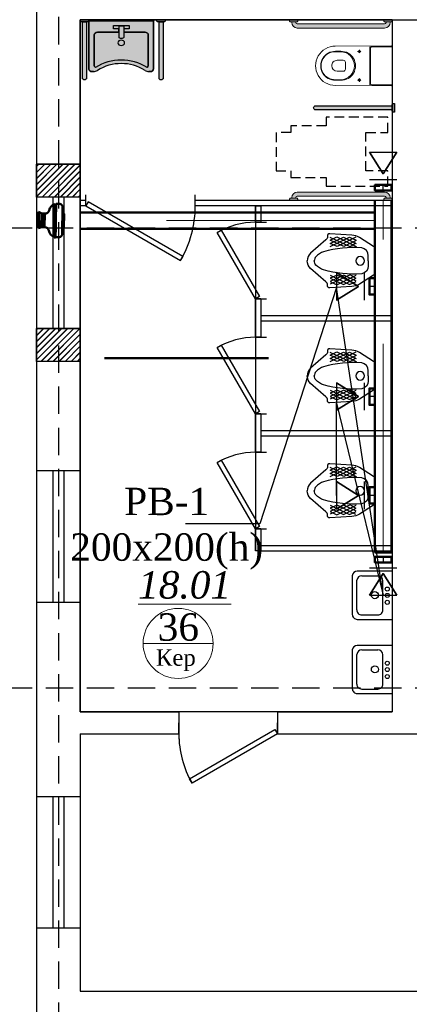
# Model space of a CAD drawing. Header units: inches. Extents: x 8001 to 766003, y -84601 to 563258.
# Tile 18 of 169: x 195033 to 198592, y 115560 to 124550. Entities that reach past the tile are written whole.
import ezdxf
from ezdxf import colors
from ezdxf.entities.mleader import LeaderData, LeaderLine
from ezdxf.math import Vec2, Vec3

# ---------------------------------------------------------------- set-up
doc = ezdxf.new("R2010")
doc.units = ezdxf.units.IN
doc.header["$MEASUREMENT"] = 0
for name, pattern in [('( Hidden )', [0.375, 0.25, -0.125]), ('ACAD_ISO04W100', [30, 24, -3, 0, -3]), ('HIDDEN', [9.524999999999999, 6.35, -3.175]), ('One Roomed$0$CENTER2', [1.125, 0.75, -0.125, 0.125, -0.125]), ('штриховая', [19.049999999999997, 12.7, -6.349999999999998])]:
    doc.linetypes.add(name, pattern=pattern)
for name, color, linetype, lineweight in [('.', 7, 'Continuous', 15), ('_0', 7, 'Continuous', 15), ('Text 1', 172, 'Continuous', 25), ('раз.вну', 250, 'Continuous', 20), ('Сантехника', 5, 'Continuous', 13), ('СТЕНЫ', 7, 'Continuous', 40)]:
    doc.layers.add(name, color=color, linetype=linetype, lineweight=lineweight)
doc.layers.add('Oborudovan', color=7, linetype='Continuous', lineweight=50, true_color=0x73109e)
doc.layers.add('Vozduhovod', color=7, linetype='Continuous', lineweight=50, true_color=0x168d87)
for name, color, linetype in [('SANTEH', 30, 'Continuous'), ('santex', 152, 'Continuous'), ('Аксонометрия', 7, 'Continuous'), ('АСО-сантехника', 22, 'Continuous'), ('Вытяжная', 5, 'Continuous'), ('Осевая линия', 7, 'ACAD_ISO04W100'), ('сан.техника', 146, 'Continuous')]:
    doc.layers.add(name, color=color, linetype=linetype)
doc.styles.add('TIEMS', font='times.ttf')
doc.styles.add('TIMES NEW', font='times.ttf')
pattern_1 = [(45, (0, 0), (-27.57716446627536, 27.57716446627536), []), (45, (2, 0), (-27.57716446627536, 27.57716446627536), [])]

# ---------------------------------------------------------------- blocks, each defined once
blk = doc.blocks.new('*U283')
at = {"color": 5}
for p, q in [((-36, 8.881784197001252e-16), (-36, 3.999999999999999)), ((0, 0), (0, 3.999999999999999))]:
    blk.add_line(p, q, dxfattribs=at)
blk.add_lwpolyline([(0, 8.881784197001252e-16), (-31.1769145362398, -17.99999999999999), (-32.05191453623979, -16.48445554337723), (-0.875, 1.515544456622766)], close=True, dxfattribs=at)
blk.add_arc((0, 0), 36, 180, 209.9999999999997, dxfattribs=at)
blk = doc.blocks.new('ffffffffffffffffdddddfffx')
at = {"layer": '.'}
h = blk.add_hatch(dxfattribs=at)
h.set_pattern_fill('JIS_LC_8', color=32, scale=5)
h.set_pattern_definition(pattern_1)
h.paths.add_polyline_path([(2132516.529162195, 2055206.57200169), (2132916.529162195, 2055206.57200169), (2132916.529162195, 2054906.57200169), (2132516.529162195, 2054906.57200169)])
h = blk.add_hatch(dxfattribs=at)
h.set_pattern_fill('JIS_LC_8', color=32, scale=5)
h.set_pattern_definition(pattern_1)
h.paths.add_polyline_path([(2132516.529162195, 2053706.57200169), (2132916.529162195, 2053706.57200169), (2132916.529162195, 2053406.57200169), (2132516.529162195, 2053406.57200169)])
for p, q in [((2132916.529162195, 2055206.57200169), (2132516.529162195, 2055206.57200169)), ((2132916.529162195, 2054906.57200169), (2132516.529162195, 2054906.57200169)), ((2132916.529162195, 2053706.57200169), (2132516.529162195, 2053706.57200169)), ((2132916.529162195, 2053406.57200169), (2132516.529162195, 2053406.57200169))]:
    blk.add_line(p, q)
at = {"color": 5}
for p, q in [((2132666.529162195, 2054906.57200169), (2132666.529162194, 2053706.57200169)), ((2132766.529162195, 2054906.57200169), (2132766.529162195, 2053706.57200169))]:
    blk.add_line(p, q, dxfattribs=at)
at = {"color": 0}
for points in [[(2132516.529162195, 2055206.57200169), (2132916.529162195, 2055206.57200169), (2132916.529162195, 2054906.57200169), (2132516.529162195, 2054906.57200169)], [(2132516.529162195, 2053706.57200169), (2132916.529162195, 2053706.57200169), (2132916.529162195, 2053406.57200169), (2132516.529162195, 2053406.57200169)]]:
    blk.add_lwpolyline(points, close=True, dxfattribs=at)
blk = doc.blocks.new('*U297')
at = {"color": 5}
for p, q in [((0, 0), (-1.434995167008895e-16, -3.999999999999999)), ((28, 1.184237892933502e-16), (28, -3.999999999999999))]:
    blk.add_line(p, q, dxfattribs=at)
blk.add_lwpolyline([(-1.434995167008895e-16, -4.738375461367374e-16), (24.24871130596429, 14), (25.12371130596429, 12.48445554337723), (0.8749999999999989, -1.515544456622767)], close=True, dxfattribs=at)
blk.add_arc((0, 0), 28, 0, 29.99999999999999, dxfattribs=at)
blk = doc.blocks.new('*U298')
at = {"color": 5}
for p, q in [((0, 0), (-1.434995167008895e-16, -3.999999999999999)), ((28, 1.184237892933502e-16), (28, -3.999999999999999))]:
    blk.add_line(p, q, dxfattribs=at)
blk.add_lwpolyline([(-1.434995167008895e-16, -4.738375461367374e-16), (24.24871130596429, 14), (25.12371130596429, 12.48445554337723), (0.8749999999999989, -1.515544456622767)], close=True, dxfattribs=at)
blk.add_arc((0, 0), 28, 0, 29.99999999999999, dxfattribs=at)
blk = doc.blocks.new('*U299')
at = {"color": 5}
for p, q in [((0, 0), (0, -3.999999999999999)), ((-40, -5.921189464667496e-16), (-40, -4))]:
    blk.add_line(p, q, dxfattribs=at)
blk.add_lwpolyline([(0, -4.738375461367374e-16), (-34.64101615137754, 20), (-35.51601615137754, 18.48445554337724), (-0.875, -1.515544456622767)], close=True, dxfattribs=at)
blk.add_arc((0, 0), 40, 150, 180, dxfattribs=at)
blk = doc.blocks.new('fghgf')
at = {"layer": 'сан.техника', "color": 0, "lineweight": 25}
for p, q in [((1052278.910882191, -1094001.955807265), (1052102.939203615, -1094088.496655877)), ((1052162.102095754, -1094004.992324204), (1052102.939203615, -1094030.802756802)), ((1052216.713999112, -1094004.992324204), (1052102.939203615, -1094062.686231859)), ((1052102.939203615, -1094033.839273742), (1052213.680003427, -1094090.014918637)), ((1052105.9731993, -1094004.992324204), (1052275.876891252, -1094090.014918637)), ((1052105.9731993, -1094059.649706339), (1052157.551106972, -1094091.533181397)), ((1052157.551106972, -1094091.533181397), (1052339.590772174, -1094006.510586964)), ((1052338.073774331, -1094088.496655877), (1052162.102095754, -1094004.992324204)), ((1052213.680003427, -1094090.014918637), (1052338.073774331, -1094032.321019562)), ((1052338.073774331, -1094061.1679691), (1052216.713999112, -1094004.992324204)), ((1052275.876891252, -1094090.014918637), (1052338.073774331, -1094061.1679691)), ((1052339.590772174, -1094032.321019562), (1052278.910882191, -1094001.955807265)), ((1052102.939203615, -1094407.331397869), (1052213.680003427, -1094351.155752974)), ((1052278.910882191, -1094439.214864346), (1052102.939203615, -1094352.674015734)), ((1052105.9731993, -1094381.520965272), (1052157.551106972, -1094349.637490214)), ((1052105.9731993, -1094436.178347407), (1052275.876891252, -1094351.155752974)), ((1052157.551106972, -1094349.637490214), (1052339.590772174, -1094434.660084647)), ((1052338.073774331, -1094352.674015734), (1052162.102095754, -1094436.178347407)), ((1052213.680003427, -1094351.155752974), (1052338.073774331, -1094408.849652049)), ((1052275.876891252, -1094351.155752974), (1052338.073774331, -1094380.002702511)), ((1052216.713999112, -1094436.178347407), (1052102.939203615, -1094378.484439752)), ((1052162.102095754, -1094436.178347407), (1052102.939203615, -1094410.367914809)), ((1052338.073774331, -1094380.002702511), (1052216.713999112, -1094436.178347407)), ((1052339.590772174, -1094408.849652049), (1052278.910882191, -1094439.214864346))]:
    blk.add_line(p, q, dxfattribs=at)
for points in [[(1051931.518518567, -1094220.585335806), (1051931.518518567, -1094110.405764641, -0.2587507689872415), (1051943.664491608, -1094088.506745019), (1052072.599260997, -1094008.028849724, -0.1319240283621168), (1052142.38113329, -1093986.773196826), (1052342.624767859, -1093973.108849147, -0.4931859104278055), (1052365.37972601, -1093998.919281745, 0.3290875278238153), (1052379.032701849, -1094027.766231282), (1052518.596446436, -1094150.745343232, -0.2216688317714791), (1052549.133976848, -1094220.585335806, -0.08890636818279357)], [(1051992.198408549, -1094220.585335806), (1051992.198408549, -1094173.519250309, -0.3548112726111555), (1052051.361300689, -1094100.642740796, -0.08551412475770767), (1052400.270662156, -1094138.599258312, -0.1429113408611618), (1052470.05253445, -1094182.628818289, -0.1797639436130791), (1052484.70001678, -1094220.585335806, -0.4439485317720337)], [(1051931.518518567, -1094220.585335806), (1051931.518518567, -1094330.76490697, 0.2587507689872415), (1051943.664491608, -1094352.663926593), (1052072.599260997, -1094433.141821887, 0.1319240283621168), (1052142.38113329, -1094454.397474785), (1052342.624767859, -1094468.061822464, 0.4931859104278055), (1052365.37972601, -1094442.251389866, -0.3290875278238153), (1052379.032701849, -1094413.404440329), (1052518.596446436, -1094290.425328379, 0.2216688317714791), (1052549.133976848, -1094220.585335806, 0.08890636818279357)], [(1051992.198408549, -1094220.585335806), (1051992.198408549, -1094267.651421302, 0.3548112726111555), (1052051.361300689, -1094340.527930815, 0.08551412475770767), (1052400.270662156, -1094302.571413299, 0.1429113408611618), (1052470.05253445, -1094258.541853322, 0.1797639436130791), (1052484.70001678, -1094220.585335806, 0.4439485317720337)]]:
    blk.add_lwpolyline(points, format="xyb", dxfattribs=at)
blk.add_circle((1052065.014276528, -1094220.585335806), 39.03259394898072, dxfattribs=at)
blk = doc.blocks.new('21')
at = {"layer": '.', "lineweight": 30, "transparency": 33554687}
h = blk.add_hatch(color=1, dxfattribs=at)
h.dxf.hatch_style = 1
h.set_gradient(color1=(255, 255, 255), one_color=1, tint=1)
h.paths.add_polyline_path([(3499544.730136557, -1424689.234497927), (3499557.430136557, -1424689.234497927), (3499557.430136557, -1424613.034497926), (3499544.730136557, -1424613.034497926), (3499538.380136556, -1424619.384497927), (3499538.380136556, -1424682.884497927)])
edge = h.paths.add_edge_path()
edge.add_line((3499538.380136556, -1424670.181612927), (3499538.380136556, -1424632.087382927))
edge.add_line((3499538.380136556, -1424632.087382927), (3499026.380136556, -1424632.087382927))
edge.add_arc((3499026.380136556, -1424651.134497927), 19.04711499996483, 89.99999999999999, 270)
edge.add_line((3499026.380136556, -1424670.181612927), (3499538.380136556, -1424670.181612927))
blk.add_lwpolyline([(3499538.380136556, -1424670.181612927), (3499538.380136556, -1424632.087382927), (3499026.380136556, -1424632.087382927, 1), (3499026.380136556, -1424670.181612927)], format="xyb", close=True)
blk.add_lwpolyline([(3499544.730136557, -1424689.234497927), (3499557.430136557, -1424689.234497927), (3499557.430136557, -1424613.034497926), (3499544.730136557, -1424613.034497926), (3499538.380136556, -1424619.384497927), (3499538.380136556, -1424682.884497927)], close=True)
at = {"layer": '_0', "color": 0, "lineweight": 25}
for points in [[(3499026.380136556, -1424670.181612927), (3499538.380136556, -1424670.181612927), (3499538.380136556, -1424632.087382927), (3499026.380136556, -1424632.087382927)], [(3499557.430136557, -1424613.034497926), (3499544.730136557, -1424613.034497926), (3499538.380136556, -1424619.384497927), (3499538.380136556, -1424682.884497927), (3499544.730136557, -1424689.234497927), (3499557.430136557, -1424689.234497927)], [(3499557.430136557, -1424613.034497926), (3499557.430136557, -1424689.234497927)]]:
    blk.add_lwpolyline(points, dxfattribs=at)
blk.add_lwpolyline([(3499538.380136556, -1424632.087382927), (3499538.380136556, -1424670.181612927)], close=True, dxfattribs=at)
blk.add_arc((3499026.380136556, -1424651.134497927), 19.04711499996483, 90, 270, dxfattribs=at)
blk = doc.blocks.new('Rac7')
at = {"layer": '.', "lineweight": 30, "transparency": 33554687}
h = blk.add_hatch(color=1, dxfattribs=at)
h.dxf.hatch_style = 1
h.set_gradient(color1=(255, 255, 255), one_color=1, tint=1)
edge = h.paths.add_edge_path()
edge.add_line((-38988.30350479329, -23808.42117611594), (-38999.94733869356, -23808.42117611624))
edge.add_arc((-38999.94733869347, -23868.42117611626), 60.00000000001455, 90.00000000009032, 122.2280471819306)
edge.add_arc((-39230.96035782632, -23501.9766628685), 373.1842521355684, 237.7719528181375, 302.22804718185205, ccw=False)
edge.add_arc((-39461.97337695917, -23868.42117611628), 60.00000000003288, 57.77195281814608, 89.99999999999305)
edge.add_line((-39461.97337695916, -23808.42117611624), (-39473.61721086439, -23808.42117611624))
edge.add_ellipse((-39473.61721085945, -23829.60549407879), major_axis=(-26.96185922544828, -9.842192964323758e-12), ratio=0.7857142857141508, start_angle=269.9999999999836, end_angle=359.9999999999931)
edge.add_line((-39500.5790700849, -23829.60549407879), (-39500.5790700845, -24232.10769044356))
edge.add_line((-39500.5790700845, -24232.10769044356), (-38961.34164556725, -24232.10769044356))
edge.add_line((-38961.34164556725, -24232.10769044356), (-38961.34164556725, -23829.60549408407))
edge.add_ellipse((-38988.30350479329, -23829.60549407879), major_axis=(-26.96185922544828, -9.842192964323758e-12), ratio=0.7857142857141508, start_angle=179.9999999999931, end_angle=269.9999999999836)
at = {"lineweight": 25}
for p, q in [((-39461.97337695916, -23808.42117611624), (-39473.61721086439, -23808.42117611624)), ((-39473.61721085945, -23808.42117611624), (-39461.97337695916, -23808.42117611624)), ((-38988.30350479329, -23808.42117611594), (-38999.94733869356, -23808.42117611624)), ((-38999.94733869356, -23808.42117611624), (-38988.30350479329, -23808.42117611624)), ((-39500.5790700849, -23829.60549407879), (-39500.5790700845, -24232.10769044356)), ((-39500.5790700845, -24232.10769044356), (-39500.5790700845, -23829.60549407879)), ((-39456.5234781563, -24114.9241397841), (-39456.52347815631, -23859.14371952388)), ((-39456.5234781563, -23859.14371952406), (-39456.5234781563, -24114.924139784)), ((-39005.3972374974, -23859.14371952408), (-39005.39723749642, -24114.92413978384)), ((-39005.39723749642, -24114.92413978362), (-39005.3972374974, -23859.14371952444)), ((-38961.34164556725, -24232.10769044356), (-38961.34164556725, -23829.60549408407)), ((-38961.34164556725, -23829.60549407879), (-38961.34164556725, -24232.10769044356)), ((-39252.52984520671, -24136.10845774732), (-39429.56161893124, -24136.10845774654)), ((-39429.56161893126, -24136.10845774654), (-39252.52984520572, -24136.10845774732)), ((-39252.52984520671, -24185.89597805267), (-39252.52984520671, -24093.57448542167)), ((-39252.52984520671, -24164.01005671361), (-39252.52984520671, -24136.10845774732)), ((-39209.39087044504, -24185.89597805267), (-39209.39087044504, -24093.57448542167)), ((-39032.35909672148, -24136.10845774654), (-39209.39087044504, -24136.10845774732)), ((-39209.39087044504, -24136.10845774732), (-39209.39087044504, -24164.01005671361)), ((-39209.39087044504, -24136.10845774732), (-39032.35909672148, -24136.10845774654)), ((-39500.5790700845, -24232.10769044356), (-38961.34164556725, -24232.10769044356)), ((-38961.34164556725, -24232.10769044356), (-39500.5790700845, -24232.10769044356)), ((-39297.04374571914, -24193.54828215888), (-39297.04374571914, -24164.01005671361)), ((-39297.04374571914, -24164.01005671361), (-39252.52984520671, -24164.01005671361)), ((-39297.04374571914, -24164.01005671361), (-39252.52984520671, -24164.01005671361)), ((-39297.04374571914, -24193.54828215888), (-39297.04374571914, -24164.01005671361)), ((-39164.87696993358, -24193.54828215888), (-39297.04374571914, -24193.54828215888)), ((-39164.87696993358, -24193.54828215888), (-39297.04374571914, -24193.54828215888)), ((-39252.52984520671, -24185.89597805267), (-39209.39087044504, -24185.89597805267)), ((-39209.39087044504, -24164.01005671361), (-39164.87696993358, -24164.01005671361)), ((-39209.39087044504, -24164.01005671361), (-39164.87696993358, -24164.01005671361)), ((-39164.87696993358, -24164.01005671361), (-39164.87696993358, -24193.54828215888)), ((-39164.87696993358, -24164.01005671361), (-39164.87696993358, -24193.54828215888))]:
    blk.add_line(p, q, dxfattribs=at)
for centre, radius, start, end in [((-39461.97337695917, -23868.42117611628), 60.00000000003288, 57.77195281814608, 89.99999999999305), ((-39461.97337695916, -23868.42117611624), 60, 57.77195281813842, 90), ((-39230.96035782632, -23501.9766628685), 373.1842521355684, 237.7719528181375, 302.228047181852), ((-39230.96035782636, -23501.97666286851), 373.1842521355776, 237.7719528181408, 302.2280471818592), ((-38999.94733869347, -23868.42117611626), 60.00000000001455, 90.00000000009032, 122.2280471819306), ((-38999.94733869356, -23868.42117611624), 60, 90, 122.2280471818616), ((-39230.96035782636, -23501.97666286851), 402.7224775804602, 237.7087416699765, 302.2912583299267), ((-39230.96035782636, -23501.97666286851), 402.7224775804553, 237.708741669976, 302.2912583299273)]:
    blk.add_arc(centre, radius, start, end, dxfattribs=at)
for centre, major_axis, ratio, start_param, end_param in [((-39473.61721085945, -23829.60549407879), (-26.96185922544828, -9.842192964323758e-12), 0.7857142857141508, 4.712388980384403, 6.283185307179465), ((-38988.30350479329, -23829.60549407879), (-26.96185922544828, -9.842192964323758e-12), 0.7857142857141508, 3.141592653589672, 4.712388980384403), ((-39429.56161893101, -23859.14371952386), (-26.96185922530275, -1.743337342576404e-11), 0.7857142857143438, 5.37293991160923, 6.28318530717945), ((-39032.359096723, -23859.14371952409), (-26.9618592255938, -1.341028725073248e-11), 0.7857142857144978, 3.141592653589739, 4.051838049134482), ((-39429.56161893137, -24114.9241397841), (-26.96185922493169, -8.477217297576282e-12), 0.7857142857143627, 6.283185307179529, 7.853981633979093), ((-39032.3590967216, -24114.9241397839), (-26.96185922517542, 4.088171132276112e-12), 0.7857142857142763, 7.85398163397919, 9.424777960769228)]:
    blk.add_ellipse(centre, major_axis=major_axis, ratio=ratio, start_param=start_param, end_param=end_param, dxfattribs=at)
at = {"lineweight": 25, "extrusion": (0, 0, -1)}
for centre, major_axis, ratio, start_param, end_param in [((-39473.61721085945, -23829.60549407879), (-26.96185922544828, -9.842192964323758e-12), 0.7857142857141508, 1.211384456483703e-13, 1.570796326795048), ((-38988.30350479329, -23829.60549407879), (-26.96185922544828, -9.842192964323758e-12), 0.7857142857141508, 1.570796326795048, 3.141592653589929), ((-39429.56161893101, -23859.14371952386), (-26.96185922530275, -1.743337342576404e-11), 0.7857142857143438, 1.360184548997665e-13, 0.9102453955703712), ((-39032.359096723, -23859.14371952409), (-26.9618592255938, -1.341028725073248e-11), 0.7857142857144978, 2.231347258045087, 3.141592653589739), ((-39231.00426818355, -24048.02331776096), (27.85480897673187, -3.253154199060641e-13), 0.7857142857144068, -3.141592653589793, 3.141592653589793), ((-39429.56161893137, -24114.9241397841), (-26.96185922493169, -8.477217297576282e-12), 0.7857142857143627, -1.570796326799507, 5.670513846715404e-14), ((-39230.96035782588, -24104.03082472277), (-25.34457466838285, -1.224571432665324e-11), 0.7857142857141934, 0.5528155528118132, 2.588777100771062), ((-39032.3590967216, -24114.9241397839), (-26.96185922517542, 4.088171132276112e-12), 0.7857142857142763, -3.141592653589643, -1.570796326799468)]:
    blk.add_ellipse(centre, major_axis=major_axis, ratio=ratio, start_param=start_param, end_param=end_param, dxfattribs=at)
blk.add_ellipse((-39231.00426818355, -24048.02331776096), major_axis=(-27.85480897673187, 3.253154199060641e-13), ratio=0.7857142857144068, dxfattribs=at)
blk = doc.blocks.new('One Roomed$0$KP3.00$0$$0$A$C3973421A')
at = {"color": 0, "lineweight": 20}
for p, q in [((187.5028896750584, 172.6299999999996), (0, 172.6300000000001)), ((197.5028896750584, 162.63), (197.5028896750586, -162.63)), ((205.6090406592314, 172.63), (205.6090406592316, -172.63)), ((470.4520744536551, 132.6300000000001), (518.0000000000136, 132.6300000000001)), ((470.4520744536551, 127.63), (520.0000000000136, 127.63)), ((426.7985122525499, 30.00000000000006), (426.7985122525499, -29.99999999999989)), ((446.7985122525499, 50.00000000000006), (502.9461693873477, 50.00000000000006)), ((446.7985122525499, -49.99999999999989), (502.9461693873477, -49.99999999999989)), ((187.5028896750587, -172.63), (0, -172.63)), ((470.4520744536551, -127.63), (520.0000000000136, -127.63)), ((470.4520744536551, -132.63), (518.0000000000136, -132.63))]:
    blk.add_line(p, q, dxfattribs=at)
at = {"color": 0, "linetype": 'One Roomed$0$CENTER2', "lineweight": 20, "ltscale": 30}
for p, q in [((317, 130), (283, 130)), ((300, 147), (300, 113)), ((317, -130), (283, -130)), ((300, -147), (300, -113))]:
    blk.add_line(p, q, dxfattribs=at)
at = {"color": 0, "lineweight": 20}
blk.add_lwpolyline([(0, 175.5672209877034, -0.4158598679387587), (7.039322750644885, 182.5671105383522), (520.0000000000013, 180, -1), (520.0000000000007, -180), (7.039322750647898, -182.5671105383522, -0.4158598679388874), (0, -175.5672209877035)], format="xyb", close=True, dxfattribs=at)
for centre in [(300, 130), (300, -130)]:
    blk.add_circle(centre, 10, dxfattribs=at)
for centre, radius, start, end in [((187.5028896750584, 162.63), 10, 6.999999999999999e-15, 90), ((468.1028777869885, 1.137e-13), 132.6508033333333, 88.98525988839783, 271.0147401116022), ((473.1097420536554, 1.137e-13), 127.6576676, 91.19291023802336, 268.8070897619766), ((520.3491966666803, 1.137e-13), 132.6508033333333, 268.9852598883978, 91.01474011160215), ((522.3483965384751, 1.137e-13), 127.6516034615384, 268.9458745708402, 91.05412542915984), ((446.7985122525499, 30.00000000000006), 20, 90, 180), ((502.9461693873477, 1.137e-13), 50, 6.999999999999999e-15, 90), ((502.9461693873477, 0), 50, 270, 6.999999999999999e-15), ((446.7985122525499, -29.99999999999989), 20, 180, 270), ((187.5028896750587, -162.63), 10, 270, 6.999999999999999e-15)]:
    blk.add_arc(centre, radius, start, end, dxfattribs=at)
blk = doc.blocks.new('s55')
at = {"layer": '.', "lineweight": 30}
h = blk.add_hatch(color=1, dxfattribs=at)
h.dxf.hatch_style = 1
h.set_gradient(color1=(255, 255, 255), one_color=1, tint=1)
edge = h.paths.add_edge_path()
edge.add_line((868.149999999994, 76.19999999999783), (69.84999999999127, 76.19999999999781))
edge.add_arc((69.84999999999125, 25.39999999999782), 50.8, 90.00000000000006, 180)
edge.add_line((19.04999999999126, 25.39999999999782), (19.04999999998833, 19.04999999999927))
edge.add_line((19.04999999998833, 19.04999999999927), (57.14999999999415, 19.04999999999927))
edge.add_line((57.14999999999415, 19.04999999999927), (57.14999999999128, 25.39999999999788))
edge.add_arc((69.84999999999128, 25.39999999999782), 12.7, 89.99999999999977, 179.9999999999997, ccw=False)
edge.add_line((69.84999999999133, 38.09999999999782), (868.1499999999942, 38.09999999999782))
edge.add_arc((868.1499999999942, 25.3999999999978), 12.70000000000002, 0, 90, ccw=False)
edge.add_line((880.8499999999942, 25.3999999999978), (880.8499999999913, 19.04999999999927))
edge.add_line((880.8499999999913, 19.04999999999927), (918.9499999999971, 19.04999999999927))
edge.add_line((918.9499999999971, 19.04999999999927), (918.9499999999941, 25.40000000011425))
edge.add_arc((868.1499999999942, 25.39999999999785), 50.79999999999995, 1.312852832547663e-10, 90.00000000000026)
h.paths.add_polyline_path([(76.19999999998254, 12.70000000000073), (69.84999999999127, 19.04999999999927), (6.349999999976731, 19.04999999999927), (0, 12.70000000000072), (0, 0), (76.19999999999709, 0)])
h.paths.add_polyline_path([(937.9999999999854, 12.70000000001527), (931.6499999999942, 19.04999999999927), (868.1499999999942, 19.04999999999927), (861.7999999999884, 12.70000000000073), (861.7999999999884, 0), (938, 0)])
for points in [[(76.19999999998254, 12.70000000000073), (69.84999999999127, 19.04999999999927), (6.349999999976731, 19.04999999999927), (0, 12.70000000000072), (0, 0), (76.19999999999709, 0)], [(937.9999999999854, 12.70000000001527), (931.6499999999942, 19.04999999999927), (868.1499999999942, 19.04999999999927), (861.7999999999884, 12.70000000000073), (861.7999999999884, 0), (938, 0)]]:
    blk.add_lwpolyline(points, close=True)
blk.add_lwpolyline([(868.149999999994, 76.19999999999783), (69.84999999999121, 76.19999999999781, 0.4142135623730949), (19.04999999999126, 25.39999999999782), (19.04999999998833, 19.04999999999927), (57.14999999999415, 19.04999999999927), (57.14999999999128, 25.39999999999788, -0.4142135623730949), (69.84999999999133, 38.09999999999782), (868.1499999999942, 38.09999999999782, -0.4142135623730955), (880.8499999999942, 25.3999999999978), (880.8499999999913, 19.04999999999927), (918.9499999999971, 19.04999999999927), (918.9499999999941, 25.40000000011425, 0.414213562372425)], format="xyb", close=True)
at = {"layer": 'SANTEH', "lineweight": 20, "ltscale": 5}
for p, q in [((6.349999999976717, 19.04999999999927), (0, 12.70000000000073)), ((0, 0), (0, 12.70000000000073)), ((6.349999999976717, 19.04999999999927), (69.84999999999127, 19.04999999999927)), ((19.04999999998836, 19.04999999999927), (19.04999999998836, 25.39999999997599)), ((57.14999999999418, 25.3999999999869), (57.14999999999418, 19.04999999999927)), ((69.84999999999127, 76.19999999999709), (868.1499999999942, 76.20000000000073)), ((868.1499999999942, 38.09999999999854), (69.84999999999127, 38.10000000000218)), ((69.84999999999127, 19.04999999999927), (76.19999999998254, 12.70000000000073)), ((76.19999999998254, 12.70000000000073), (76.19999999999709, 0)), ((868.1499999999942, 19.04999999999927), (861.7999999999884, 12.70000000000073)), ((861.7999999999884, 0), (861.7999999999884, 12.70000000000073)), ((868.1499999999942, 19.04999999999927), (931.6499999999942, 19.04999999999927)), ((880.8499999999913, 19.04999999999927), (880.8499999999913, 25.40000000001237)), ((918.9499999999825, 25.40000000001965), (918.9499999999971, 19.04999999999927)), ((931.6499999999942, 19.04999999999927), (938, 12.70000000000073)), ((937.9999999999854, 12.70000000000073), (938, 0))]:
    blk.add_line(p, q, dxfattribs=at)
for points in [[(0, 0), (76.19999999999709, 0)], [(861.7999999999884, 0), (938, 0)]]:
    blk.add_lwpolyline(points, dxfattribs=at)
for centre, radius, start, end in [((69.84999999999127, 25.39999999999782), 50.8, 90, 180), ((69.84999999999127, 25.39999999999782), 12.7, 90, 180), ((868.1499999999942, 25.39999999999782), 50.8, 0, 90), ((868.1499999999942, 25.39999999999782), 12.7, 0, 90)]:
    blk.add_arc(centre, radius, start, end, dxfattribs=at)
blk = doc.blocks.new('dccc')
at = {"layer": '.', "lineweight": 30}
h = blk.add_hatch(color=1, dxfattribs=at)
h.dxf.hatch_style = 1
h.set_gradient(color1=(255, 255, 255), one_color=1, tint=1)
h.paths.add_polyline_path([(3499366.175401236, -1424531.293487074), (3499366.175401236, -1424518.593487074), (3499289.975401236, -1424518.593487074), (3499289.975401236, -1424531.293487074), (3499296.325401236, -1424537.643487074), (3499359.825401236, -1424537.643487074)])
edge = h.paths.add_edge_path()
edge.add_line((3499347.122516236, -1424537.643487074), (3499309.028286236, -1424537.643487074))
edge.add_line((3499309.028286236, -1424537.643487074), (3499309.028286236, -1425237.643487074))
edge.add_arc((3499328.075401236, -1425237.643487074), 19.04711499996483, 180, 360)
edge.add_line((3499347.122516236, -1425237.643487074), (3499347.122516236, -1424537.643487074))
blk.add_lwpolyline([(3499366.175401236, -1424531.293487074), (3499366.175401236, -1424518.593487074), (3499289.975401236, -1424518.593487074), (3499289.975401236, -1424531.293487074), (3499296.325401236, -1424537.643487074), (3499359.825401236, -1424537.643487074)], close=True)
blk.add_lwpolyline([(3499347.122516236, -1424537.643487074), (3499309.028286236, -1424537.643487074), (3499309.028286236, -1425237.643487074, 1), (3499347.122516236, -1425237.643487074)], format="xyb", close=True)
at = {"layer": '_0', "color": 0, "lineweight": 25}
for points in [[(3499289.975401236, -1424518.593487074), (3499289.975401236, -1424531.293487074), (3499296.325401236, -1424537.643487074), (3499359.825401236, -1424537.643487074), (3499366.175401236, -1424531.293487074), (3499366.175401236, -1424518.593487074)], [(3499289.975401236, -1424518.593487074), (3499366.175401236, -1424518.593487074)], [(3499347.122516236, -1425237.643487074), (3499347.122516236, -1424537.643487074), (3499309.028286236, -1424537.643487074), (3499309.028286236, -1425237.643487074)]]:
    blk.add_lwpolyline(points, dxfattribs=at)
blk.add_lwpolyline([(3499309.028286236, -1424537.643487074), (3499347.122516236, -1424537.643487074)], close=True, dxfattribs=at)
blk.add_arc((3499328.075401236, -1425237.643487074), 19.04711499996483, 180, 0, dxfattribs=at)
blk = doc.blocks.new('АСО-умывальник 2')
at = {"layer": 'АСО-сантехника'}
for p, q in [((3164349.537016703, 85682.41847243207), (3164705.230561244, 85682.41847240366)), ((3164349.537016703, 85682.41847243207), (3164349.537016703, 85194.03819659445)), ((3164659.513119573, 85636.701030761), (3164495.330926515, 85636.701030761)), ((3164755.782147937, 85636.61013098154), (3164756.027718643, 85244.83535399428)), ((3164444.533769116, 85290.5527956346), (3164444.533769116, 85585.90387333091)), ((3164710.310277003, 85290.5527956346), (3164710.025948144, 85591.27093497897)), ((3164659.513119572, 85239.75563826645), (3164495.330926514, 85239.75563826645)), ((3164705.230561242, 85194.03819659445), (3164349.537016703, 85194.03819659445)), ((3164705.230561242, 85194.03819659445), (3164353.098885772, 85194.03819659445))]:
    blk.add_line(p, q, dxfattribs=at)
at = {"layer": 'АСО-сантехника', "extrusion": (0, 0, -1)}
for centre, major_axis, ratio, start_param, end_param in [((3164495.330926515, 85585.90387333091), (-35.91901446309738, -35.91901446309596), 0.9999999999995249, 0.7853981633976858, 2.356194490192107), ((3164659.513119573, 85585.90387333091), (-35.91901446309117, -35.91901446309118), 0.9999999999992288, 2.356194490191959, 3.809618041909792), ((3164705.230561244, 85631.62131500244), (-35.91901446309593, 35.9190144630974), 0.9999999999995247, 0.7853981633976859, 2.257825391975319), ((3164400.284558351, 85501.50601508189), (14.36760578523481, 14.36760578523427), 0.9999999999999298, 3.926990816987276, 10.21017612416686), ((3164400.284558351, 85437.67923449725), (14.36760578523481, 14.36760578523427), 0.9999999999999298, 3.926990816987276, 10.21017612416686), ((3164526.478934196, 85439.46041061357), (-25.14331012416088, 25.14331012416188), 0.9999999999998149, 5.497787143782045, 11.78097245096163), ((3164400.284558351, 85366.73478812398), (14.36760578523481, 14.36760578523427), 0.9999999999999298, 3.926990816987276, 10.21017612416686), ((3164495.330926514, 85290.5527956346), (35.91901446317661, 35.91901446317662), 0.9999999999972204, 2.356194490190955, 3.926990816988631), ((3164659.513119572, 85290.5527956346), (35.91901446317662, -35.91901446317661), 0.99999999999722, -0.7853981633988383, 0.7853981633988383), ((3164705.230561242, 85244.83535399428), (35.91901446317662, -35.91901446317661), 0.99999999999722, -0.7853981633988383, 0.7853981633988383)]:
    blk.add_ellipse(centre, major_axis=major_axis, ratio=ratio, start_param=start_param, end_param=end_param, dxfattribs=at)
blk = doc.blocks.new('fhgsg')
for p, q in [((173079.5553978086, 162186.5084725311), (173079.5553978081, 152516.5084725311)), ((173479.5553978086, 161786.5084725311), (173479.5553978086, 155466.5084725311)), ((176329.5553978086, 161786.5084725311), (176329.5553978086, 155466.5084725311)), ((173481.1022611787, 160466.5084725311), (173081.1022611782, 160466.5084725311)), ((173481.1022611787, 158666.5084725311), (173081.1022611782, 158666.5084725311)), ((173481.1022611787, 157666.5084725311), (173081.1022611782, 157666.5084725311)), ((173481.1022611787, 156466.5084725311), (173081.1022611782, 156466.5084725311)), ((173479.5553978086, 155466.5084725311), (174379.5553978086, 155466.5084725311)), ((174379.5553978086, 155466.5084725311), (174379.5553978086, 155216.5084725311)), ((175279.5553978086, 155466.5084725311), (176329.555397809, 155466.5084725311)), ((175279.5553978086, 155466.5084725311), (175279.5553978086, 155266.5084725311)), ((173479.555397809, 155266.5084725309), (173479.5553978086, 152916.5084725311)), ((173479.5553978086, 155266.5084725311), (174379.5553978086, 155266.5084725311)), ((175279.5553978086, 155266.5084725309), (176929.5553978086, 155266.5084725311)), ((173479.5553978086, 154691.5084725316), (173079.5553978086, 154691.5084725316)), ((173481.1022611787, 153491.5084725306), (173081.1022611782, 153491.5084725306)), ((173479.5553978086, 152916.5084725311), (179349.555397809, 152916.5084725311))]:
    blk.add_line(p, q)
at = {"color": 1, "linetype": '( Hidden )', "ltscale": 1000}
for p, q in [((173279.5553978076, 162186.5084725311), (173279.5553978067, 111324.090415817)), ((169789.1042655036, 159886.5084725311), (247209.5553978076, 159886.5084725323)), ((169789.1042655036, 155686.5084725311), (247009.5553978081, 155686.5084725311))]:
    blk.add_line(p, q, dxfattribs=at)
at = {"color": 5}
for p, q in [((173231.1022611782, 156466.5084725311), (173231.1022611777, 157666.5084725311)), ((173331.1022611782, 156466.5084725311), (173331.1022611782, 157666.5084725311)), ((173229.5553978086, 154691.5084725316), (173229.5553978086, 153491.5084725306)), ((173329.5553978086, 154691.5084725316), (173329.5553978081, 153491.5084725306))]:
    blk.add_line(p, q, dxfattribs=at)
at = {"lineweight": 0, "ltscale": 100}
blk.add_line((174052.9774636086, 156091.2563981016), (174692.9774636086, 156091.2563981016), dxfattribs=at)
blk.add_lwpolyline([(173479.5553978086, 161786.5084725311), (219129.555397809, 161786.5084725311)])
at = {"color": 0}
blk.add_lwpolyline([(173479.5553978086, 161786.5084725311), (176329.5553978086, 161786.5084725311), (176329.5553978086, 155466.5084725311), (173479.5553978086, 155466.5084725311)], close=True, dxfattribs=at)
blk.add_lwpolyline([(176329.5553978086, 161786.5084725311), (173479.5553978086, 161786.5084725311)], dxfattribs=at)
at = {"linetype": 'штриховая', "ltscale": 7}
blk.add_lwpolyline([(175269.0352083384, 160406.6831966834), (175402.3390964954, 160406.6831966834), (175402.3390964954, 160346.9808207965), (175725.3274802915, 160346.9808207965), (175725.3274802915, 160267.39886929), (176289.0352083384, 160267.39886929), (176289.0352083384, 160406.6831966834), (176089.0352083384, 160406.6831966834), (176089.0352083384, 160756.6831966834), (176289.0352083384, 160756.6831966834), (176289.0352083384, 160895.9675240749), (175725.3274802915, 160895.9675240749), (175725.3274802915, 160816.3855725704), (175402.3390964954, 160816.3855725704), (175402.3390964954, 160756.6831966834), (175269.0352083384, 160756.6831966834)], close=True, dxfattribs=at)
at = {"color": 5}
for points in [[(173529.5553978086, 160136.5084725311), (173479.5553978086, 160136.5084725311)], [(173529.5553978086, 160086.5084725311), (173529.5553978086, 160136.5084725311)], [(176329.5553978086, 160136.5084725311), (174529.5553978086, 160136.5084725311)], [(174529.5553978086, 160086.5084725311), (174529.5553978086, 160136.5084725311)], [(173529.5553978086, 160086.5084725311), (173479.5553978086, 160086.5084725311)], [(173529.5553978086, 160086.5084725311), (173479.5553978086, 160086.5084725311)], [(176329.5553978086, 160086.5084725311), (174529.5553978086, 160086.5084725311)], [(175079.5553978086, 160086.5084725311), (174529.5553978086, 160086.5084725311)], [(175079.5553978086, 159936.5084725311), (175079.5553978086, 160086.5084725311), (175129.5553978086, 160086.5084725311), (175129.5553978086, 159936.5084725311)], [(175079.5553978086, 160086.5084725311), (175079.5553978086, 156936.5084725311)], [(175129.5553978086, 159936.5084725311), (175079.5553978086, 159936.5084725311)], [(175079.5553978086, 158886.5084725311), (175079.5553978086, 159236.5084725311)], [(175129.5553978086, 159236.5084725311), (175079.5553978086, 159236.5084725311)], [(175129.5553978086, 159236.5084725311), (175129.5553978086, 158886.5084725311)], [(175129.5553978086, 159086.5084725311), (175129.5553978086, 159086.5084725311), (175129.5553978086, 159086.5084725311), (176329.5553978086, 159086.5084725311)], [(175129.5553978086, 159036.5084725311), (175129.5553978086, 159036.5084725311), (176329.5553978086, 159036.5084725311)], [(175129.5553978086, 158886.5084725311), (175079.5553978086, 158886.5084725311)], [(175079.5553978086, 157836.5084725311), (175079.5553978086, 158186.5084725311)], [(175129.5553978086, 158186.5084725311), (175079.5553978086, 158186.5084725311)], [(175129.5553978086, 158186.5084725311), (175129.5553978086, 157836.5084725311)], [(175129.5553978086, 158036.5084725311), (175129.5553978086, 158036.5084725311), (175129.5553978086, 158036.5084725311), (176329.5553978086, 158036.5084725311)], [(175129.5553978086, 157986.5084725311), (175129.5553978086, 157986.5084725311), (176329.5553978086, 157986.5084725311)], [(175129.5553978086, 157986.5084725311), (175129.5553978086, 157986.5084725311), (176329.5553978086, 157986.5084725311)], [(175129.5553978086, 157836.5084725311), (175079.5553978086, 157836.5084725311)], [(175129.5553978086, 157136.5084725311), (175129.5553978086, 156936.5084725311), (175079.5553978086, 156936.5084725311), (175079.5553978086, 157136.5084725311)], [(175129.5553978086, 157136.5084725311), (175079.5553978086, 157136.5084725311)], [(175129.5553978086, 156986.5084725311), (175129.5553978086, 156986.5084725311), (175129.5553978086, 156986.5084725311), (176329.5553978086, 156986.5084725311)], [(175129.5553978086, 156936.5084725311), (175129.5553978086, 156936.5084725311), (176329.5553978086, 156936.5084725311)]]:
    blk.add_lwpolyline(points, dxfattribs=at)
at = {"layer": 'СТЕНЫ', "color": 0, "linetype": 'ByBlock', "lineweight": 0, "ltscale": 100}
blk.add_circle((174372.9774636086, 156091.2563981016), 320, dxfattribs=at)
at = {"color": 1, "lineweight": 30, "xscale": -1, "rotation": 270}
for name, p in [('21', (1598168.789895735, -3337770.921664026)), ('21', (1598868.789895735, -3337770.921664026)), ('dccc', (1600867.295406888, -3338346.319813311))]:
    blk.add_blockref(name, p, dxfattribs=at)
at = {"color": 0}
blk.add_blockref('ffffffffffffffffdddddfffx', (-1959436.973764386, -1894740.063529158), dxfattribs=at)
at = {"xscale": 25.00000000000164, "yscale": 25.00000000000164, "zscale": 25.00000000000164}
for name, p, rotation in [('*U299', (173529.5553978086, 160086.5084725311), 179.9999999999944), ('*U298', (175079.5553978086, 159236.5084725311), 89.99999999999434), ('*U297', (175079.5553978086, 158186.5084725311), 89.99999999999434), ('*U297', (175079.5553978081, 157136.5084725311), 89.99999999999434)]:
    blk.add_blockref(name, p, dxfattribs=dict(at, rotation=rotation))
at = {"color": 5, "xscale": 25, "yscale": 25, "zscale": 25}
blk.add_blockref('*U283', (175279.5553978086, 155266.5084725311), dxfattribs=at)
at = {"layer": 'santex', "color": 0, "lineweight": 5, "rotation": 179.999919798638}
blk.add_blockref('One Roomed$0$KP3.00$0$$0$A$C3973421A', (176328.6910756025, 161365.7292818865), dxfattribs=at)
at = {"layer": 'АСО-сантехника', "xscale": -0.9, "yscale": 0.9, "zscale": 0.9}
for p in [(3024244.138712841, 79636.68081316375), (3024244.138712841, 78959.25872406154)]:
    blk.add_blockref('АСО-умывальник 2', p, dxfattribs=at)
at = {"layer": 'раз.вну', "color": 0, "lineweight": 25, "xscale": -1}
for p in [(1228101.441886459, 1253805.274146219), (1228101.441886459, 1252755.274146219), (1228101.441886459, 1251705.274146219)]:
    blk.add_blockref('fghgf', p, dxfattribs=at)
at = {"layer": 'Сантехника', "color": 0, "lineweight": -2, "xscale": 1.094137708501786, "yscale": 1.094137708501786, "zscale": 1.094137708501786, "rotation": 180}
blk.add_blockref('Rac7', (130929.5352145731, 135263.2456919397), dxfattribs=at)
at = {"layer": 'Сантехника', "color": 0, "lineweight": -2, "rotation": 180}
blk.add_blockref('s55', (176329.5553978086, 161786.5084725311), dxfattribs=at)
at = {"layer": 'Сантехника', "color": 0, "lineweight": -2, "xscale": -1}
blk.add_blockref('s55', (176329.5553978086, 160136.5084725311), dxfattribs=at)
at = {"lineweight": 0, "ltscale": 100, "char_height": 250, "attachment_point": 5, "style": 'TIEMS'}
for s, insert in [('\\A1;{\\fTimes New Roman|b0|i1|c204|p18;\\L18.01}', (174432.0503860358, 156623.4564078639)), ('\\A1;36', (174375.1144590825, 156239.5056729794))]:
    blk.add_mtext(s, dxfattribs=dict(at, insert=insert))
at = {"lineweight": 0, "ltscale": 100, "insert": (174351.8349168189, 155938.2867222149), "char_height": 150, "width": 1156.471053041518, "attachment_point": 5, "style": 'TIEMS'}
blk.add_mtext('\\A1;Кер', dxfattribs=at)
blk = doc.blocks.new('*U272')
at = {"color": 0, "linetype": 'ByBlock', "lineweight": 50, "ltscale": 100}
blk.add_lwpolyline([(0, 75), (0, -75), (50, -75.00000000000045), (50, 74.99999999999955)], close=True, dxfattribs=at)
at = {"layer": 'Аксонометрия', "ltscale": 5}
blk.add_line((0, 0), (50, 0), dxfattribs=at)
at = {"layer": 'Осевая линия', "ltscale": 2}
blk.add_line((0, 0), (50, 0), dxfattribs=at)
blk = doc.blocks.new('*U273')
at = {"color": 0, "linetype": 'Continuous', "lineweight": -2}
for p, q in [((-125, 0), (125, 0)), ((-125, -250), (1.4210854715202e-14, -50)), ((1.4210854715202e-14, -50), (125, -250)), ((-125, -250), (125, -250))]:
    blk.add_line(p, q, dxfattribs=at)
at = {"layer": 'Аксонометрия'}
for p, q in [((-125, 0), (125, 0)), ((1.4210854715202e-14, -50), (-125, -250)), ((125, -250), (1.4210854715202e-14, -50)), ((-125, -250), (125, -250))]:
    blk.add_line(p, q, dxfattribs=at)
blk = doc.blocks.new('_None')

msp = doc.modelspace()

# ---------------------------------------------------------------- block references
at = {"color": 25}
msp.add_blockref('fhgsg', (22107.02911078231, -37236.89667664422), dxfattribs=at)

# ---------------------------------------------------------------- next in the draw order: linework, layer by layer
at = {"layer": 'Oborudovan', "ltscale": 10}
for p, q in [((195351.3091253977, 122870.812489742), (195348.0761173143, 122561.4220251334)), ((195364.4449393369, 122868.860854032), (195398.1297326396, 122868.5088612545)), ((195249.2246261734, 122779.8742083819), (195261.5604950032, 122779.7453034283)), ((195261.5604950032, 122779.7453034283), (195260.2501092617, 122654.3447962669)), ((195247.9142404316, 122654.4737012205), (195260.2501092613, 122654.3447962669)), ((195361.2695929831, 122564.9884669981), (195394.9543862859, 122564.6364742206))]:
    msp.add_line(p, q, dxfattribs=at)
at = {"layer": 'Oborudovan'}
for p, q in [((195364.4638967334, 122870.6750275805), (195361.2308886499, 122561.2845629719)), ((195363.9122327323, 122815.5064434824), (195361.7756789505, 122611.0438036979)), ((195424.1880096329, 122838.7229372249), (195421.6392589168, 122595.0899280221)), ((195247.9142404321, 122654.4737012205), (195249.2246261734, 122779.8742083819)), ((195361.2308886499, 122561.2845629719), (195348.0761173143, 122561.4220251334))]:
    msp.add_line(p, q, dxfattribs=at)
for points in [[(195247.9142404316, 122654.4737012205), (195232.6769773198, 122654.6329245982), (195233.9850435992, 122779.811465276), (195249.2246261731, 122779.8742083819)], [(195423.5469720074, 122777.6720688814), (195438.7842351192, 122777.5128455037), (195437.4785088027, 122652.558233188), (195422.2412456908, 122652.7174565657)]]:
    msp.add_lwpolyline(points, dxfattribs=at)
for centre, radius, start, end in [((195263.0085313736, 122819.7883562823), 40.06922623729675, 267.9289731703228, 344.1992821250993), ((195378.3175735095, 122792.8000185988), 78.41969622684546, 110.1815690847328, 168.1691885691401), ((195392.9632981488, 122837.6974647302), 31.24154607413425, 356.7943007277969, 80.48123361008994), ((195262.9901279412, 122616.7960418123), 37.64859444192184, 13.18482267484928, 94.17360674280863), ((195374.5009935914, 122636.321801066), 75.64969338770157, 188.3136835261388, 249.5889197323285), ((195389.9686773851, 122595.9232586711), 31.68154312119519, 279.0542459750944, 0.3321732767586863)]:
    msp.add_arc(centre, radius, start, end, dxfattribs=at)
at = {"layer": 'Text 1', "linetype": 'HIDDEN', "lineweight": 5, "ltscale": 300}
for p, q in [((198353.1850997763, 119683.8500027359), (198353.1850997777, 122899.6117958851)), ((198278.185099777, 122715.0355393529), (195586.5845085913, 122715.0355393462))]:
    msp.add_line(p, q, dxfattribs=at)
at = {"layer": 'Vozduhovod'}
for p, q in [((198278.185099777, 122899.6117958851), (198278.1850997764, 120690.6914224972)), ((198428.1850997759, 122899.611795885), (198428.1850997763, 119683.8500027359)), ((195203.3945487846, 122645.3997999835), (195203.3945487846, 122795.3916110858)), ((195233.9850435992, 122779.811465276), (195203.3945487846, 122795.3916110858)), ((195210.8369795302, 122643.0240268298), (195210.8369795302, 122793.015837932)), ((195586.5845085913, 122790.0355393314), (198278.185099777, 122790.0355393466)), ((195232.6769773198, 122654.6329245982), (195203.3945487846, 122645.3997999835)), ((198278.185099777, 122640.0355393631), (195586.5845085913, 122640.0355393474)), ((198278.1850997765, 122594.9633926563), (198278.1850997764, 119683.8500027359)), ((195808.1594897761, 121460.4867042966), (197306.0348169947, 121460.4867042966)), ((198278.1850997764, 119683.8500027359), (198428.1850997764, 119683.8500027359))]:
    msp.add_line(p, q, dxfattribs=at)

# ---------------------------------------------------------------- next in the draw order: block references
at = {"layer": 'Vozduhovod', "xscale": -1, "rotation": 270.0000000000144}
msp.add_blockref('*U272', (198353.1850997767, 122990.8045655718), dxfattribs=at)
at = {"layer": 'Vozduhovod'}
for p, rotation in [((198278.1850997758, 122114.8471328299), 180), ((198278.1850997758, 121108.0057130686), 180), ((198278.1850997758, 120206.6510063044), 180), ((198353.1850997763, 119643.8500027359), 270)]:
    msp.add_blockref('*U272', p, dxfattribs=dict(at, rotation=rotation))
at = {"layer": 'Вытяжная', "linetype": 'Continuous', "lineweight": -2, "xscale": -1, "rotation": 180}
msp.add_blockref('*U273', (198353.1850997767, 123090.8045655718), dxfattribs=at)
at = {"layer": 'Вытяжная', "linetype": 'Continuous', "lineweight": -2, "rotation": 270}
for p in [(198178.1850997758, 122114.8471328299), (198178.1850997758, 121108.0057130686), (198178.1850997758, 120206.6510063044)]:
    msp.add_blockref('*U273', p, dxfattribs=at)
at = {"layer": 'Вытяжная', "linetype": 'Continuous', "lineweight": -2}
msp.add_blockref('*U273', (198353.1850997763, 119543.8500027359), dxfattribs=at)

# ---------------------------------------------------------------- next in the draw order: leaders
at = {"layer": 'Text 1', "ltscale": 100}
ml = msp.add_multileader_mtext('Standard', dxfattribs=at)
ml.set_content('PB-1\\P200x200(h)', color=256, style='TIMES NEW')
ml.set_leader_properties(linetype='Continuous', lineweight=25)
ml.set_arrow_properties(name='NONE')
ml.build(insert=Vec2(0, 0))
ml.multileader.update_dxf_attribs({"has_dogleg": 0, "text_left_attachment_type": 6, "text_right_attachment_type": 6, "dogleg_length": 0.36, "arrow_head_size": 0.18})
ctx = ml.context
ctx.base_point, ctx.char_height, ctx.arrow_head_size, ctx.landing_gap_size, ctx.plane_origin, ctx.plane_x_axis, ctx.plane_y_axis = Vec3(195525.8828806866, 119947.1962696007), 250, 0.18, 0.09, Vec3(201143.4171418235, 127009.3114043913), Vec3(1, 6.128346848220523e-13), Vec3(-6.128346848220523e-13, 1)
ctx.left_attachment, ctx.right_attachment, ctx.text_align_type = 6, 6, 1
notes = []
notes.append((ctx, [(1, (1, 1, 0), (197225.7739982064, 119947.1962696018), (-1, -6.128346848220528e-13), 0.36, [(11, [(197928.1850997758, 120206.6510063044), (197928.1850997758, 121048.0057130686), (197928.1850997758, 121048.0057130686), (197928.1850997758, 121048.0057130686), (197928.1850997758, 121048.0057130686), (197928.1850997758, 121048.0057130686), (197928.1850997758, 121048.0057130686), (197928.1850997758, 121048.0057130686), (197928.1850997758, 121048.0057130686), (197928.1850997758, 121048.0057130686), (198353.1850997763, 119293.8500027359), (197928.1850997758, 122104.6923677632)], 0, [])])]))
ctx.mtext.insert, ctx.mtext.text_direction, ctx.mtext.rotation, ctx.mtext.width, ctx.mtext.alignment, ctx.mtext.flow_direction = Vec3(196375.6484394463, 120276.1436380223), Vec3(1, 6.128346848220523e-13), 6.128346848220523e-13, 669.8416946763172, 2, 5
for ctx, leaders in notes:
    for number, flags, end, landing, length, lines in leaders:
        leader = LeaderData()
        leader.index, (leader.has_last_leader_line, leader.has_dogleg_vector, leader.attachment_direction) = number, flags
        leader.last_leader_point, leader.dogleg_vector, leader.dogleg_length = Vec3(end), Vec3(landing), length
        for number, points, colour, breaks in lines:
            line = LeaderLine()
            line.index, line.vertices, line.color, line.breaks = number, Vec3.list(points), colors.encode_raw_color(colour), breaks
            leader.lines.append(line)
        ctx.leaders.append(leader)

doc.saveas('drawing.dxf')
